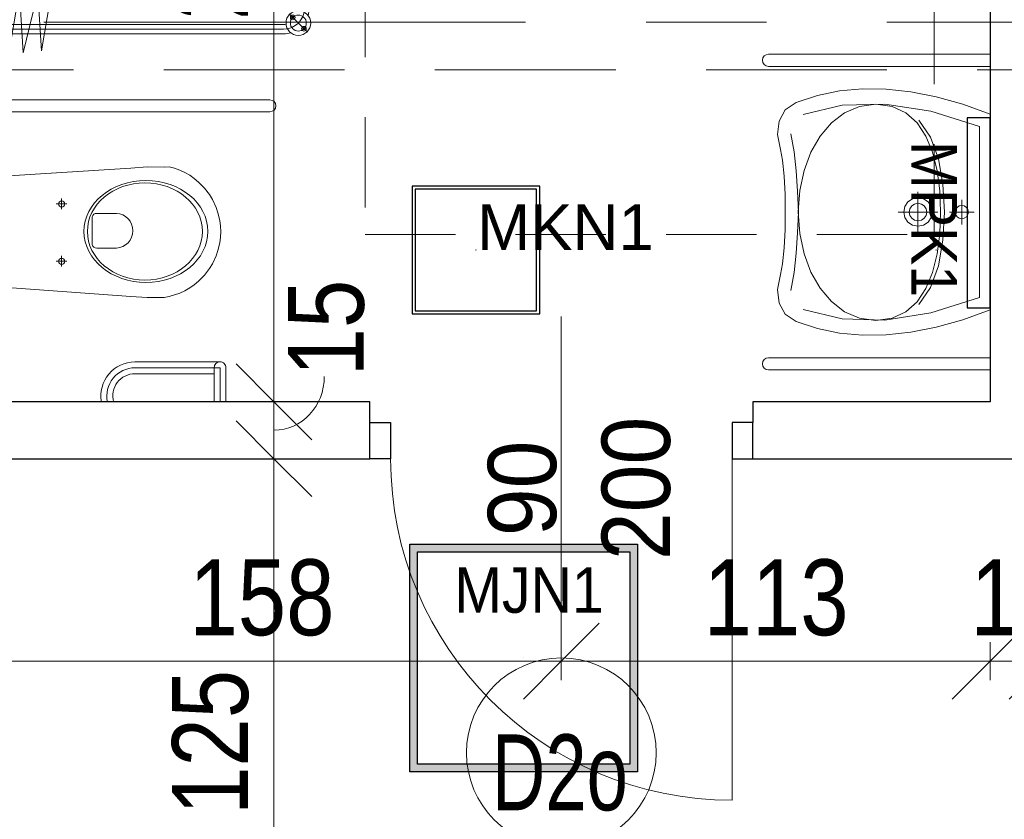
# Model space of a CAD drawing. Header units: centimetres. Extents: x -1631 to 21770, y -8842 to 3590.
# Tile 143 of 150: x 765 to 1024, y 2118 to 2329. Entities that reach past the tile are written whole.
import ezdxf

# ---------------------------------------------------------------- set-up
doc = ezdxf.new("R2010")
doc.units = ezdxf.units.CM
for name, pattern in [('Oś', [222.25, 127, -31.75, 31.75, -31.75]), ('Ponad', [39.688, 23.813, -15.875]), ('Ukryte', [71.438, 47.625, -23.813])]:
    doc.linetypes.add(name, pattern=pattern)
for name, color, linetype, lineweight in [('A-ANNO-DIMS', 211, 'Continuous', 13), ('A-ANNO-DIMS-100', 211, 'Continuous', 13), ('A-ANNO-NOTE', 131, 'Continuous', 9), ('A-AREA-IDEN', 2, 'Continuous', 13), ('A-DETL-GENF', 92, 'Continuous', 9), ('A-DETL-HDLN', 90, 'Ukryte', 9), ('A-DETL-MEDM', 33, 'Continuous', 13), ('A-DOOR', 31, 'Continuous', 13), ('A-FLOR-OVHD', 1, 'Ponad', 9), ('A-WALL', 113, 'Continuous', 13), ('P-SANR-FIXT', 6, 'Continuous', 9), ('S-GRID', 1, 'Continuous', 13)]:
    doc.layers.add(name, color=color, linetype=linetype, lineweight=lineweight)
doc.layers.add('E_oprawy', color=12, linetype='Continuous')
doc.styles.add('Arial', font='arial.ttf', dxfattribs={"width": 0.9, "height": 18})
doc.styles.add('Arial Narrow_5', font='ARIALN.TTF', dxfattribs={"height": 20})
doc.styles.add('Arial_1', font='arial.ttf', dxfattribs={"width": 0.7, "height": 20})
doc.styles.add('Arial_11', font='arial.ttf', dxfattribs={"width": 0.85, "height": 23})
doc.dimstyles.new('Diagonal_1_100__0__wewnętrzne', dxfattribs={"dimscale": 30.48, "dimtxt": 20.468619, "dimasz": 0.656168, "dimexe": 0.164042, "dimexo": 0.0625, "dimgap": 0.032808, "dimtad": 1, "dimdec": 0, "dimdsep": 46, "dimtxsty": 'Arial Narrow_5', "dimblk1": 'OBLIQUE', "dimblk2": 'OBLIQUE', "dimsah": 1, "dimcen": 0.09, "dimazin": 0, "dimtfac": 1, "dimtdec": 4, "dimtix": 1, "dimtmove": 1, "dimatfit": 3, "dimfxl": 0, "dimtvp": 1, "dimtolj": 1, "dimtzin": 0, "dimarcsym": 0})
doc.dimstyles.new('Diagonal_1_100__0__wewnętrzne_1', dxfattribs={"dimscale": 30.48, "dimtxt": 20.468619, "dimasz": 0.656168, "dimexe": 0.164042, "dimexo": 0.0625, "dimgap": 0.032808, "dimtad": 1, "dimdec": 0, "dimdsep": 46, "dimtxsty": 'Arial Narrow_5', "dimblk1": 'OBLIQUE', "dimblk2": 'OBLIQUE', "dimsah": 1, "dimcen": 0.09, "dimazin": 0, "dimtfac": 1, "dimtdec": 4, "dimtix": 1, "dimtmove": 0, "dimatfit": 3, "dimfxl": 0, "dimtvp": 1, "dimtolj": 1, "dimtzin": 0, "dimarcsym": 0})
doc.dimstyles.new('Diagonal_1_100__0__wewnętrzne_2', dxfattribs={"dimscale": 30.48, "dimtxt": 20.468619, "dimasz": 0.656168, "dimexe": 0.164042, "dimexo": 0.0625, "dimgap": 0.032808, "dimtad": 1, "dimdec": 0, "dimdsep": 46, "dimtxsty": 'Arial Narrow_5', "dimblk1": 'OBLIQUE', "dimblk2": 'OBLIQUE', "dimsah": 1, "dimcen": 0.09, "dimazin": 0, "dimtfac": 1, "dimtdec": 4, "dimtix": 1, "dimtmove": 2, "dimatfit": 3, "dimfxl": 0, "dimtvp": 1, "dimtolj": 1, "dimtzin": 0, "dimarcsym": 0})

# ---------------------------------------------------------------- blocks, each defined once
blk = doc.blocks.new('DRZWI 1S - automatyczna etykieta - Drzwi 90 _łazienkowe_-2409959-5_piętro III __10_50 m_ - stan projektowany')
at = {"layer": 'A-DETL-GENF'}
for p, q in [((-50.5, 2), (-45, 2)), ((-50.5, -7.5), (-50.5, 2)), ((-45, 2), (-45, -7.5)), ((45, 2), (50.5, 2)), ((45, -7.5), (45, 2)), ((50.5, 2), (50.5, -7.5)), ((-45, -7.5), (-50.5, -7.5)), ((50.5, -7.5), (45, -7.5))]:
    blk.add_line(p, q, dxfattribs=at)
at = {"layer": 'A-DETL-MEDM', "lineweight": 25}
for p, q in [((-50.5, -7.5), (-50.5, 2)), ((-50.5, 2), (-45, 2)), ((-45, 2), (-45, -7.5)), ((45, 2), (45, -7.5)), ((50.5, 2), (45, 2)), ((50.5, -7.5), (50.5, 2)), ((-45, -7.5), (-50.5, -7.5)), ((45, -7.5), (50.5, -7.5))]:
    blk.add_line(p, q, dxfattribs=at)
at = {"layer": 'A-DOOR'}
blk.add_line((45, -7.5), (45, -97.5), dxfattribs=at)
blk.add_arc((45, -7.5), 90, 180, 270, dxfattribs=at)
blk = doc.blocks.new('miska ustępowa dla N_35_5x54 wisząca koło narożna - Type 1-2357501-5_piętro III __10_50 m_ - stan projektowany')
at = {"layer": 'P-SANR-FIXT'}
for p, q in [((-1.4, -11), (-4.56, -55.56)), ((29.22, -55.56), (26.4, -11)), ((44.09, -92.2), (44.09, -11)), ((47.21, -92.2), (47.21, -11)), ((4.69, -35.9), (4.69, -38.7)), ((19.8, -35.9), (19.8, -38.7)), ((3.32, -37.31), (6.14, -37.31)), ((18.43, -37.31), (21.25, -37.31)), ((8.17, -46.6), (8.17, -51.72)), ((16.4, -45.33), (9.09, -45.33)), ((17.32, -51.72), (17.32, -46.6)), ((-24.94, -56.63), (-24.94, -77.5)), ((-23.38, -56.63), (-23.38, -79.06)), ((-21.82, -56.63), (-21.82, -79.06)), ((-4.56, -55.56), (-4.88, -59.89)), ((29.58, -59.89), (29.22, -55.56)), ((-4.88, -59.89), (-4.82, -64.32)), ((29.53, -64.32), (29.58, -59.89)), ((-4.82, -64.32), (-4.57, -65.68)), ((29.57, -65.68), (29.53, -64.32)), ((-4.57, -65.68), (-4.19, -67.09)), ((-4.19, -67.09), (-3.69, -68.46)), ((28.69, -68.46), (29.19, -67.09)), ((29.19, -67.09), (29.57, -65.68)), ((-3.69, -68.46), (-3.07, -69.78)), ((-3.07, -69.78), (-2.34, -71.05)), ((27.34, -71.05), (28.07, -69.78)), ((28.07, -69.78), (28.69, -68.46)), ((-2.34, -71.05), (-1.51, -72.26)), ((-1.51, -72.26), (-0.58, -73.39)), ((25.58, -73.39), (26.51, -72.26)), ((26.51, -72.26), (27.34, -71.05)), ((-0.58, -73.39), (1.02, -74.96)), ((1.02, -74.96), (2.75, -76.27)), ((22.25, -76.27), (23.98, -74.96)), ((23.98, -74.96), (25.58, -73.39)), ((-32.35, -77.5), (-23.38, -77.5)), ((2.75, -76.27), (4.01, -77.03)), ((4.01, -77.03), (6.13, -78.05)), ((18.87, -78.05), (20.99, -77.03)), ((20.99, -77.03), (22.25, -76.27)), ((-23.38, -79.06), (-32.35, -79.06)), ((6.13, -78.05), (7.56, -78.51)), ((7.56, -78.51), (9.56, -78.98)), ((9.56, -78.98), (11.02, -79.17)), ((11.02, -79.17), (12.5, -79.25)), ((12.5, -79.25), (13.98, -79.17)), ((13.98, -79.17), (15.44, -78.98)), ((15.44, -78.98), (17.44, -78.51)), ((17.44, -78.51), (18.87, -78.05)), ((-23.38, -80.62), (-32.35, -80.62))]:
    blk.add_line(p, q, dxfattribs=at)
for centre in [(4.69, -37.31), (19.8, -37.31)]:
    blk.add_circle(centre, 0.825, dxfattribs=at)
for centre, radius, start, end in [((9.34, -46.48), 1.17, 102.2339, 185.8899), ((16.15, -46.48), 1.17, 354.1101, 77.7661), ((-30.79, -56.63), 8.97, 0, 99.9996), ((-30.79, -56.63), 7.41, 0, 102.1327), ((-30.79, -56.63), 5.85, 0, 105.4382), ((12.74, -51.5), 4.58, 182.8022, 357.1978), ((-23.38, -79.06), 1.56, 0, 90), ((-23.38, -79.06), 1.56, 270, 0), ((45.65, -92.2), 1.56, 180, 360)]:
    blk.add_arc(centre, radius, start, end, dxfattribs=at)
for centre, major_axis, ratio in [((12.55, -59.51), (0, 16.33), 0.823529), ((12.55, -59.26), (0, 15.16), 0.845174)]:
    blk.add_ellipse(centre, major_axis=major_axis, ratio=ratio, dxfattribs=at)
blk = doc.blocks.new('brodzik natryskowy dla N - Type 1-2359081-5_piętro III __10_50 m_ - stan projektowany')
at = {"layer": 'P-SANR-FIXT'}
for p, q in [((-44.73, -12.86), (-27.37, -14.39)), ((-42.55, -11.3), (-42.55, -11)), ((-36.05, -11.3), (-42.55, -11.3)), ((-40.55, -11.3), (-40.55, -95.8)), ((-39.3, -11), (-39.3, -95.8)), ((-38.05, -11.3), (-38.05, -95.8)), ((-36.05, -11), (-36.05, -11.3)), ((-26.61, -11.2), (-26.61, -69.6)), ((-23.41, -69.6), (-23.41, -11.2)), ((14.45, -11.52), (10.54, -11.52)), ((10.54, -11.52), (10.54, -20.79)), ((14.45, -11.52), (14.45, -20.79)), ((49.36, -11.3), (49.36, -11)), ((55.86, -11.3), (49.36, -11.3)), ((51.36, -11.3), (51.36, -95.8)), ((52.61, -11), (52.61, -96)), ((53.86, -11.3), (53.86, -95.8)), ((55.86, -11), (55.86, -11.3)), ((-27.37, -14.39), (-44.99, -15.67)), ((-28.14, -17.71), (-45.75, -19.5)), ((-44.99, -15.67), (-28.14, -17.71)), ((-45.75, -19.5), (-29.41, -21.8)), ((-29.41, -21.8), (-46.26, -23.33)), ((-46.26, -23.33), (-29.41, -26.14)), ((-7.23, -23.25), (-7.38, -23.5)), ((-7.05, -23.02), (-7.23, -23.25)), ((-6.85, -22.81), (-7.05, -23.02)), ((-6.64, -22.61), (-6.85, -22.81)), ((-6.41, -22.43), (-6.64, -22.61)), ((-6.17, -22.27), (-6.41, -22.43)), ((-5.92, -22.14), (-6.17, -22.27)), ((-5.66, -22.03), (-5.92, -22.14)), ((-5.39, -21.95), (-5.66, -22.03)), ((-5.12, -21.9), (-5.39, -21.95)), ((-4.84, -21.88), (-5.12, -21.9)), ((10.32, -21.88), (-4.84, -21.88)), ((10.54, -20.79), (14.45, -20.79)), ((14.44, -21.54), (10.55, -21.51)), ((13.8, -21.67), (11.19, -21.67)), ((11.19, -21.67), (11.19, -23.94)), ((13.8, -23.94), (13.8, -21.67)), ((30.14, -21.88), (14.73, -21.88)), ((30.36, -21.95), (30.1, -21.9)), ((30.62, -22.03), (30.14, -21.88)), ((30.87, -22.14), (30.62, -22.03)), ((31.12, -22.28), (30.87, -22.14)), ((31.36, -22.44), (31.12, -22.28)), ((31.59, -22.62), (31.36, -22.44)), ((31.81, -22.82), (31.59, -22.62)), ((32.01, -23.04), (31.81, -22.82)), ((32.19, -23.27), (32.01, -23.04)), ((32.35, -23.52), (32.19, -23.27)), ((-7.7, -24.28), (-7.74, -24.55)), ((-7.74, -24.55), (-7.74, -54.09)), ((-7.62, -24.01), (-7.7, -24.28)), ((-7.51, -23.75), (-7.62, -24.01)), ((-7.38, -23.5), (-7.51, -23.75)), ((-2.82, -26.45), (-2.2, -25.89)), ((-2.2, -25.89), (-1.53, -25.38)), ((-1.53, -25.38), (-0.81, -24.95)), ((-0.81, -24.95), (-0.05, -24.58)), ((-0.05, -24.58), (0.75, -24.29)), ((0.75, -24.29), (1.58, -24.07)), ((1.58, -24.07), (2.44, -23.94)), ((2.44, -23.94), (4.41, -23.89)), ((22.33, -23.94), (3.78, -23.89)), ((4.41, -23.89), (4.41, -27.12)), ((11.19, -23.94), (13.8, -23.94)), ((23.2, -24.07), (22.33, -23.94)), ((24.03, -24.29), (23.2, -24.07)), ((24.83, -24.58), (24.03, -24.29)), ((25.59, -24.95), (24.83, -24.58)), ((26.31, -25.38), (25.59, -24.95)), ((26.98, -25.89), (26.31, -25.38)), ((27.59, -26.45), (26.98, -25.89)), ((32.49, -23.77), (32.35, -23.52)), ((32.6, -24.04), (32.49, -23.77)), ((32.68, -24.31), (32.6, -24.04)), ((32.74, -24.58), (32.68, -24.31)), ((32.74, -24.86), (32.74, -24.58)), ((32.74, -54.38), (32.74, -24.86)), ((-29.41, -26.14), (-45.5, -27.16)), ((-45.5, -27.16), (-29.67, -31)), ((-4.68, -29.22), (-4.32, -28.45)), ((-4.32, -28.45), (-3.88, -27.74)), ((-3.88, -27.74), (-3.38, -27.07)), ((-3.38, -27.07), (-2.82, -26.45)), ((-0.12, -28.38), (-0.51, -28.74)), ((0.31, -28.06), (-0.12, -28.38)), ((0.76, -27.79), (0.31, -28.06)), ((1.25, -27.55), (0.76, -27.79)), ((1.76, -27.36), (1.25, -27.55)), ((2.29, -27.23), (1.76, -27.36)), ((2.84, -27.14), (2.29, -27.23)), ((3.4, -27.11), (2.84, -27.14)), ((4.41, -27.12), (3.4, -27.11)), ((3.78, -27.12), (21.37, -27.12)), ((21.37, -27.12), (21.94, -27.14)), ((21.94, -27.14), (22.49, -27.23)), ((22.49, -27.23), (23.02, -27.36)), ((23.02, -27.36), (23.53, -27.55)), ((23.53, -27.55), (24.01, -27.79)), ((24.01, -27.79), (24.47, -28.06)), ((24.47, -28.06), (24.89, -28.38)), ((24.89, -28.38), (25.29, -28.74)), ((28.16, -27.07), (27.59, -26.45)), ((28.66, -27.74), (28.16, -27.07)), ((29.09, -28.45), (28.66, -27.74)), ((29.46, -29.22), (29.09, -28.45)), ((-29.67, -31), (-44.99, -32.02)), ((-5.32, -31.71), (-5.19, -30.85)), ((-5.19, -30.85), (-4.98, -30.01)), ((-4.98, -30.01), (-4.68, -29.22)), ((-1.89, -31.01), (-2.03, -31.55)), ((-1.71, -30.51), (-1.89, -31.01)), ((-1.47, -30.02), (-1.71, -30.51)), ((-1.19, -29.56), (-1.47, -30.02)), ((-0.87, -29.14), (-1.19, -29.56)), ((-0.51, -28.74), (-0.87, -29.14)), ((25.29, -28.74), (25.65, -29.14)), ((25.65, -29.14), (25.96, -29.56)), ((25.96, -29.56), (26.24, -30.02)), ((26.24, -30.02), (26.48, -30.51)), ((26.48, -30.51), (26.66, -31.01)), ((26.66, -31.01), (26.8, -31.55)), ((29.75, -30.01), (29.46, -29.22)), ((29.97, -30.85), (29.75, -30.01)), ((30.1, -31.71), (29.97, -30.85)), ((-44.99, -32.02), (-31.46, -34.32)), ((-5.37, -32.6), (-5.32, -31.71)), ((-5.29, -56.03), (-5.37, -32.6)), ((26.92, -32.43), (-2.15, -32.63)), ((-2.15, -32.63), (-2.15, -56.03)), ((-2.03, -31.55), (-2.11, -32.1)), ((26.8, -31.55), (26.88, -32.1)), ((26.92, -56.03), (26.92, -32.43)), ((30.07, -32.63), (30.07, -56.03)), ((30.15, -32.6), (30.1, -31.71)), ((-5.23, -51), (-5.24, -51.15)), ((-5.24, -51.15), (-5.23, -51.29)), ((-5.21, -50.85), (-5.23, -51)), ((-5.23, -51.29), (-5.21, -51.44)), ((-5.18, -50.71), (-5.21, -50.85)), ((-5.21, -51.44), (-5.18, -51.58)), ((-5.13, -50.58), (-5.18, -50.71)), ((-5.18, -51.58), (-5.13, -51.71)), ((-5.07, -50.45), (-5.13, -50.58)), ((-5.13, -51.71), (-5.07, -51.84)), ((-4.99, -50.33), (-5.07, -50.45)), ((-5.07, -51.84), (-4.99, -51.96)), ((-4.91, -50.21), (-4.99, -50.33)), ((-4.81, -50.11), (-4.91, -50.21)), ((-4.71, -50.02), (-4.81, -50.11)), ((-4.6, -49.93), (-4.71, -50.02)), ((-4.48, -49.86), (-4.6, -49.93)), ((-4.35, -49.8), (-4.48, -49.86)), ((-4.21, -49.75), (-4.35, -49.8)), ((-4.07, -49.71), (-4.21, -49.75)), ((-3.93, -49.69), (-4.07, -49.71)), ((-3.78, -49.68), (-3.93, -49.69)), ((-3.48, -49.71), (-3.63, -49.69)), ((-3.34, -49.75), (-3.48, -49.71)), ((-3.21, -49.8), (-3.34, -49.75)), ((-3.08, -49.86), (-3.21, -49.8)), ((-2.96, -49.93), (-3.08, -49.86)), ((-2.85, -50.02), (-2.96, -49.93)), ((-2.74, -50.11), (-2.85, -50.02)), ((-2.65, -50.21), (-2.74, -50.11)), ((-2.56, -50.33), (-2.65, -50.21)), ((-2.49, -50.45), (-2.56, -50.33)), ((-2.56, -51.96), (-2.49, -51.84)), ((-2.43, -50.58), (-2.49, -50.45)), ((-2.49, -51.84), (-2.43, -51.71)), ((-2.38, -50.71), (-2.43, -50.58)), ((-2.43, -51.71), (-2.38, -51.58)), ((-2.34, -50.85), (-2.38, -50.71)), ((-2.38, -51.58), (-2.34, -51.44)), ((-2.32, -51), (-2.34, -50.85)), ((-2.34, -51.44), (-2.32, -51.29)), ((-2.31, -51.15), (-2.32, -51)), ((-2.32, -51.29), (-2.31, -51.15)), ((-22.41, -54.35), (-25.41, -54.35)), ((-22.81, -62.85), (-22.81, -54.35)), ((-22.61, -62.85), (-22.61, -54.35)), ((-22.41, -63.8), (-22.41, -53.4)), ((-22.11, -63.8), (-22.11, -53.4)), ((-21.81, -63.8), (-21.81, -53.4)), ((-21.81, -53.7), (-15.21, -53.7)), ((-21.81, -54), (-15.21, -54)), ((-21.31, -52.3), (-15.71, -52.3)), ((-21.31, -52.6), (-15.71, -52.6)), ((-21.31, -52.9), (-15.71, -52.9)), ((-15.21, -53.4), (-15.21, -63.8)), ((-14.91, -53.4), (-14.91, -63.8)), ((-14.61, -53.4), (-14.61, -63.8)), ((-7.74, -54.09), (-7.74, -54.37)), ((-7.74, -54.37), (-7.7, -54.64)), ((-4.99, -51.96), (-4.91, -52.08)), ((-4.91, -52.08), (-4.81, -52.18)), ((-4.81, -52.18), (-4.71, -52.27)), ((-4.71, -52.27), (-4.6, -52.36)), ((-4.6, -52.36), (-4.48, -52.43)), ((-4.48, -52.43), (-4.35, -52.49)), ((-4.35, -52.49), (-4.21, -52.54)), ((-4.21, -52.54), (-4.07, -52.58)), ((-4.07, -52.58), (-3.93, -52.6)), ((-3.93, -52.6), (-3.78, -52.61)), ((-3.78, -52.61), (-3.63, -52.6)), ((-3.63, -52.6), (-3.48, -52.58)), ((-3.48, -52.58), (-3.34, -52.54)), ((-3.34, -52.54), (-3.21, -52.49)), ((-3.21, -52.49), (-3.08, -52.43)), ((-3.08, -52.43), (-2.96, -52.36)), ((-2.96, -52.36), (-2.85, -52.27)), ((-2.85, -52.27), (-2.74, -52.18)), ((-2.74, -52.18), (-2.65, -52.08)), ((-2.65, -52.08), (-2.56, -51.96)), ((32.69, -54.67), (32.74, -54.38)), ((-21.81, -55.6), (-15.21, -55.6)), ((-21.81, -55.9), (-15.21, -55.9)), ((-7.7, -54.64), (-7.62, -54.91)), ((-7.62, -54.91), (-7.52, -55.18)), ((-7.52, -55.18), (-7.4, -55.43)), ((-7.4, -55.43), (-7.25, -55.67)), ((-7.25, -55.67), (-7.07, -55.9)), ((-7.07, -55.9), (-6.88, -56.11)), ((-6.88, -56.11), (-6.67, -56.31)), ((-6.67, -56.31), (-6.44, -56.49)), ((-6.44, -56.49), (-6.2, -56.64)), ((-6.2, -56.64), (-5.95, -56.77)), ((-5.95, -56.77), (-5.69, -56.88)), ((-5.69, -56.88), (-5.41, -56.96)), ((-5.41, -56.96), (-5.13, -57.01)), ((-2.15, -56.03), (-5.29, -56.03)), ((-5.13, -57.01), (29.82, -57.01)), ((26.92, -56.03), (30.07, -56.03)), ((29.82, -57.01), (30.1, -57.01)), ((30.1, -57.01), (30.38, -56.96)), ((30.38, -56.96), (30.65, -56.89)), ((30.65, -56.89), (30.92, -56.78)), ((30.92, -56.78), (31.17, -56.66)), ((31.17, -56.66), (31.41, -56.51)), ((31.41, -56.51), (31.64, -56.34)), ((31.64, -56.34), (31.85, -56.14)), ((31.85, -56.14), (32.05, -55.93)), ((32.05, -55.93), (32.22, -55.71)), ((32.22, -55.71), (32.38, -55.46)), ((32.38, -55.46), (32.51, -55.21)), ((32.51, -55.21), (32.61, -54.94)), ((32.61, -54.94), (32.69, -54.67)), ((-21.81, -57.5), (-15.21, -57.5)), ((-21.81, -57.8), (-15.21, -57.8)), ((-21.81, -59.4), (-15.21, -59.4)), ((-21.81, -59.7), (-15.21, -59.7)), ((-21.81, -61.3), (-15.21, -61.3)), ((-21.81, -61.6), (-15.21, -61.6)), ((-22.41, -62.85), (-25.41, -62.85)), ((-21.81, -63.2), (-15.21, -63.2)), ((-21.81, -63.5), (-15.21, -63.5)), ((-15.71, -64.3), (-21.31, -64.3)), ((-15.71, -64.6), (-21.31, -64.6)), ((-15.71, -64.9), (-21.31, -64.9)), ((-35.25, -97.25), (-40.13, -102.13)), ((48.56, -97.25), (53.43, -102.13)), ((47.11, -100.05), (-33.8, -100.05)), ((-33.8, -101.3), (47.11, -101.3)), ((47.11, -102.55), (-33.8, -102.55))]:
    blk.add_line(p, q, dxfattribs=at)
for centre, radius in [((12.42, -25.5), 1.5), ((-3.77, -33.05), 1.5), ((28.71, -33.24), 1.5), ((-3.85, -51.24), 1.5), ((28.59, -51.18), 1.5), ((-37.69, -99.69), 3.25), ((-37.69, -99.69), 2.1), ((-36.21, -98.2), 0.62), ((-36.21, -98.2), 0.32), ((51, -99.69), 3.25), ((49.51, -98.2), 0.62), ((51, -99.69), 2.1), ((49.51, -98.2), 0.32), ((-39.18, -101.17), 0.62), ((-39.18, -101.17), 0.32), ((52.48, -101.17), 0.62), ((52.48, -101.17), 0.32)]:
    blk.add_circle(centre, radius, dxfattribs=at)
for centre, radius, start, end in [((-21.31, -53.4), 1.1, 90, 180), ((-21.31, -53.4), 0.8, 90, 180), ((-21.31, -53.4), 0.5, 90, 180), ((-15.71, -53.4), 1.1, 360, 90), ((-15.71, -53.4), 0.8, 360, 90), ((-15.71, -53.4), 0.5, 360, 90), ((-21.31, -63.8), 1.1, 180, 270), ((-21.31, -63.8), 0.8, 180, 270), ((-21.31, -63.8), 0.5, 180, 270), ((-15.71, -63.8), 0.5, 270, 360), ((-15.71, -63.8), 0.8, 270, 360), ((-15.71, -63.8), 1.1, 270, 360), ((-25.01, -69.6), 1.6, 180, 360), ((-33.8, -95.8), 6.75, 180, 196.4965), ((-33.8, -95.8), 5.5, 180, 270), ((-33.8, -95.8), 4.25, 180, 188.8511), ((47.11, -95.8), 5.5, 270, 360), ((47.11, -95.8), 4.25, 351.1489, 360), ((47.11, -95.8), 6.75, 343.5035, 360), ((-33.8, -95.8), 4.25, 261.1489, 270), ((47.11, -95.8), 4.25, 270, 278.8511), ((-33.8, -95.8), 6.75, 253.5035, 270), ((47.11, -95.8), 6.75, 270, 286.4965)]:
    blk.add_arc(centre, radius, start, end, dxfattribs=at)
blk.add_ellipse((-23.14, -58.6), major_axis=(0, 0.325), ratio=0.224951, dxfattribs=at)
blk = doc.blocks.new('umywalka dla N_65x56 koło - Type 1-2359174-5_piętro III __10_50 m_ - stan projektowany')
at = {"layer": 'P-SANR-FIXT'}
for p, q in [((-29.1, 65.9), (-29.1, 7.5)), ((-25.9, 65.9), (-25.9, 7.5)), ((50.9, 65.9), (50.9, 7.5)), ((54.1, 7.5), (54.1, 65.9)), ((-11.49, 63.08), (-14.43, 61.47)), ((-7.9, 63.51), (-11.49, 63.08)), ((-3.96, 62.78), (-7.9, 63.51)), ((-1.14, 62.22), (-3.96, 62.78)), ((28.96, 62.78), (26.14, 62.22)), ((32.9, 63.51), (28.96, 62.78)), ((36.49, 63.08), (32.9, 63.51)), ((39.43, 61.47), (36.49, 63.08)), ((-14.43, 61.47), (-16.38, 58.62)), ((-8.14, 60.01), (-3.44, 59.13)), ((3.08, 61.79), (-1.14, 62.22)), ((7.9, 61.54), (3.08, 61.79)), ((12.5, 61.51), (7.9, 61.54)), ((17.1, 61.54), (12.5, 61.51)), ((21.92, 61.79), (17.1, 61.54)), ((26.14, 62.22), (21.92, 61.79)), ((28.41, 59.13), (33.11, 60.01)), ((41.38, 58.62), (39.43, 61.47)), ((-16.38, 58.62), (-18.22, 53.01)), ((-3.44, 59.13), (1.64, 58.58)), ((6.84, 57.67), (1.52, 56.54)), ((1.64, 58.58), (6.99, 58.24)), ((12.52, 58.06), (6.84, 57.67)), ((6.99, 58.24), (12.48, 58.02)), ((12.48, 58.02), (17.98, 58.24)), ((18.18, 57.67), (12.52, 58.06)), ((17.98, 58.24), (23.33, 58.58)), ((23.49, 56.54), (18.18, 57.67)), ((23.33, 58.58), (28.41, 59.13)), ((43.22, 53.01), (41.38, 58.62)), ((-13.17, 56.78), (-15.64, 46.48)), ((-3.33, 54.72), (-7.59, 52.29)), ((1.52, 56.54), (-3.33, 54.72)), ((28.31, 54.72), (23.49, 56.54)), ((32.54, 52.29), (28.31, 54.72)), ((40.64, 46.48), (38.17, 56.78)), ((-18.22, 53.01), (-19.42, 47.19)), ((-7.59, 52.29), (-11.11, 49.31)), ((36.03, 49.31), (32.54, 52.29)), ((44.42, 47.19), (43.22, 53.01)), ((-11.11, 49.31), (-13.79, 45.83)), ((38.68, 45.83), (36.03, 49.31)), ((-19.42, 47.19), (-19.97, 41.14)), ((44.97, 41.14), (44.42, 47.19)), ((-15.64, 46.48), (-15.95, 35.24)), ((-13.79, 45.83), (-15.49, 41.92)), ((40.36, 41.92), (38.68, 45.83)), ((40.95, 35.24), (40.64, 46.48)), ((-15.49, 41.92), (-16.08, 37.64)), ((40.95, 37.64), (40.36, 41.92)), ((-19.97, 41.14), (-19.89, 34.88)), ((44.89, 34.88), (44.97, 41.14)), ((-16.08, 37.64), (-15.49, 33.33)), ((40.36, 33.33), (40.95, 37.64)), ((-19.89, 34.88), (-19.18, 28.39)), ((-15.95, 35.24), (-14.09, 23.15)), ((39.09, 23.15), (40.95, 35.24)), ((44.18, 28.39), (44.89, 34.88)), ((-15.49, 33.33), (-13.8, 29.72)), ((12.5, 31.76), (12.5, 21.26)), ((38.67, 29.72), (40.36, 33.33)), ((-13.8, 29.72), (-11.14, 26.76)), ((9.04, 27.97), (9.85, 29.16)), ((9.85, 29.16), (11.04, 29.97)), ((10.87, 28.14), (11.61, 28.63)), ((11.04, 29.97), (12.5, 30.26)), ((11.61, 28.63), (12.5, 28.81)), ((12.5, 30.26), (13.96, 29.97)), ((12.5, 28.81), (13.39, 28.63)), ((13.39, 28.63), (14.13, 28.14)), ((13.96, 29.97), (15.15, 29.16)), ((15.15, 29.16), (15.96, 27.97)), ((36.01, 26.76), (38.67, 29.72)), ((-19.18, 28.39), (-17.85, 21.67)), ((-7.38, 23.21), (-11.89, 26.24)), ((-11.14, 26.76), (-7.63, 24.42)), ((7.16, 26.51), (17.84, 26.51)), ((8.75, 26.51), (9.04, 27.97)), ((9.04, 25.06), (8.75, 26.51)), ((10.2, 26.51), (10.38, 27.41)), ((10.38, 25.62), (10.2, 26.51)), ((10.38, 27.41), (10.87, 28.14)), ((14.13, 28.14), (14.62, 27.41)), ((14.62, 27.41), (14.8, 26.51)), ((14.8, 26.51), (14.62, 25.62)), ((15.96, 27.97), (16.25, 26.51)), ((16.25, 26.51), (15.96, 25.06)), ((36.76, 26.24), (32.25, 23.21)), ((32.5, 24.42), (36.01, 26.76)), ((42.85, 21.67), (44.18, 28.39)), ((-7.63, 24.42), (-3.39, 22.67)), ((9.85, 23.86), (9.04, 25.06)), ((11.04, 23.06), (9.85, 23.86)), ((10.87, 24.89), (10.38, 25.62)), ((11.61, 24.39), (10.87, 24.89)), ((12.5, 24.21), (11.61, 24.39)), ((13.39, 24.39), (12.5, 24.21)), ((14.13, 24.89), (13.39, 24.39)), ((15.15, 23.86), (13.96, 23.06)), ((14.62, 25.62), (14.13, 24.89)), ((15.96, 25.06), (15.15, 23.86)), ((28.26, 22.67), (32.5, 24.42)), ((-17.85, 21.67), (-15.89, 14.7)), ((-14.09, 23.15), (-10.01, 10.3)), ((-1.64, 21.13), (-7.38, 23.21)), ((-3.39, 22.67), (1.45, 21.46)), ((5.06, 19.92), (-1.64, 21.13)), ((1.45, 21.46), (6.76, 20.76)), ((6.76, 20.76), (12.43, 20.54)), ((12.5, 22.76), (11.04, 23.06)), ((12.43, 20.54), (18.1, 20.76)), ((13.96, 23.06), (12.5, 22.76)), ((18.1, 20.76), (23.42, 21.46)), ((26.51, 21.13), (19.81, 19.92)), ((23.42, 21.46), (28.26, 22.67)), ((32.25, 23.21), (26.51, 21.13)), ((35.01, 10.3), (39.09, 23.15)), ((40.89, 14.7), (42.85, 21.67)), ((12.43, 19.54), (5.06, 19.92)), ((19.81, 19.92), (12.43, 19.54)), ((12.5, 18.23), (12.5, 11.72)), ((10.75, 14.98), (10.89, 15.66)), ((10.89, 15.66), (11.26, 16.21)), ((11.26, 16.21), (11.82, 16.59)), ((11.82, 16.59), (12.5, 16.73)), ((12.5, 16.73), (13.18, 16.59)), ((13.18, 16.59), (13.74, 16.21)), ((13.74, 16.21), (14.11, 15.66)), ((14.11, 15.66), (14.25, 14.98)), ((-15.89, 14.7), (-13.31, 7.5)), ((15.75, 14.98), (9.25, 14.98)), ((10.89, 14.3), (10.75, 14.98)), ((11.26, 13.74), (10.89, 14.3)), ((11.82, 13.36), (11.26, 13.74)), ((12.5, 13.22), (11.82, 13.36)), ((13.18, 13.36), (12.5, 13.22)), ((13.74, 13.74), (13.18, 13.36)), ((14.11, 14.3), (13.74, 13.74)), ((14.25, 14.98), (14.11, 14.3)), ((38.31, 7.5), (40.89, 14.7)), ((-10.01, 10.3), (12.5, 10.3)), ((12.5, 10.3), (35.01, 10.3))]:
    blk.add_line(p, q, dxfattribs=at)
for centre in [(-27.5, 65.9), (52.5, 65.9)]:
    blk.add_arc(centre, 1.6, 360, 180, dxfattribs=at)
blk = doc.blocks.new('DIMBLOCK119-5_piętro III __10_50 m_ - stan projektowany')
at = {"layer": 'A-ANNO-DIMS-100', "transparency": 16777216}
for p, q in [((831.65, 2213.33), (821.65, 2223.33)), ((826.65, 2213.33), (836.65, 2213.33)), ((831.65, 2213.33), (826.65, 2213.33)), ((831.65, 2088.33), (831.65, 2213.33)), ((831.65, 2213.33), (841.65, 2203.33)), ((831.65, 2088.33), (821.65, 2098.33)), ((826.65, 2088.33), (836.65, 2088.33)), ((831.65, 2088.33), (826.65, 2088.33)), ((831.65, 2088.33), (841.65, 2078.33))]:
    blk.add_line(p, q, dxfattribs=at)
at = {"layer": 'A-ANNO-DIMS-100', "color": 0, "transparency": 16777216, "insert": (804.8, 2119.45), "char_height": 20, "width": 45.6158, "attachment_point": 1, "rotation": 90, "line_spacing_factor": 0.974696, "style": 'Arial Narrow_5'}
blk.add_mtext('125', dxfattribs=at)
blk = doc.blocks.new('_Oblique')
at = {"color": 0, "linetype": 'ByBlock', "lineweight": -2}
blk.add_line((-0.5, -0.5), (0.5, 0.5), dxfattribs=at)
blk = doc.blocks.new('DIMBLOCK120-5_piętro III __10_50 m_ - stan projektowany')
at = {"layer": 'A-ANNO-DIMS-100', "transparency": 16777216}
for p, q in [((831.65, 2228.33), (821.65, 2238.33)), ((826.65, 2228.33), (836.65, 2228.33)), ((831.65, 2228.33), (826.65, 2228.33)), ((831.65, 2213.33), (831.65, 2228.33)), ((831.65, 2228.33), (841.65, 2218.33)), ((831.65, 2213.33), (821.65, 2223.33)), ((826.65, 2213.33), (836.65, 2213.33)), ((831.65, 2213.33), (826.65, 2213.33)), ((831.65, 2213.33), (841.65, 2203.33))]:
    blk.add_line(p, q, dxfattribs=at)
blk.add_ellipse((831.65, 2235.02), major_axis=(0, 14.19), ratio=0.935167, start_param=3.141593, end_param=4.712389, dxfattribs=at)
at = {"layer": 'A-ANNO-DIMS-100', "color": 0, "transparency": 16777216, "insert": (835.32, 2235.02), "char_height": 20, "width": 30.4105, "attachment_point": 1, "rotation": 90, "line_spacing_factor": 0.974696, "style": 'Arial Narrow_5'}
blk.add_mtext('15', dxfattribs=at)
blk = doc.blocks.new('DIMBLOCK121-5_piętro III __10_50 m_ - stan projektowany')
at = {"layer": 'A-ANNO-DIMS-100', "transparency": 16777216}
for p, q in [((831.65, 2428.33), (821.65, 2438.33)), ((826.65, 2428.33), (836.65, 2428.33)), ((831.65, 2428.33), (826.65, 2428.33)), ((831.65, 2228.33), (831.65, 2428.33)), ((831.65, 2428.33), (841.65, 2418.33)), ((831.65, 2228.33), (821.65, 2238.33)), ((826.65, 2228.33), (836.65, 2228.33)), ((831.65, 2228.33), (826.65, 2228.33)), ((831.65, 2228.33), (841.65, 2218.33))]:
    blk.add_line(p, q, dxfattribs=at)
at = {"layer": 'A-ANNO-DIMS-100', "color": 0, "transparency": 16777216, "insert": (804.8, 2328.97), "char_height": 20, "width": 45.6158, "attachment_point": 1, "rotation": 90, "line_spacing_factor": 0.974696, "style": 'Arial Narrow_5'}
blk.add_mtext('200', dxfattribs=at)
blk = doc.blocks.new('DIMBLOCK188-5_piętro III __10_50 m_ - stan projektowany')
at = {"layer": 'A-ANNO-DIMS-100', "transparency": 16777216}
for p, q in [((1020.38, 2159.95), (1030.38, 2169.95)), ((1035.38, 2159.95), (1045.38, 2169.95)), ((1020.38, 2164.95), (1020.38, 2154.95)), ((1020.38, 2159.95), (1020.38, 2164.95)), ((1035.38, 2164.95), (1035.38, 2154.95)), ((1035.38, 2159.95), (1035.38, 2164.95)), ((1020.38, 2159.95), (1010.38, 2149.95)), ((1035.38, 2159.95), (1020.38, 2159.95)), ((1035.38, 2159.95), (1025.38, 2149.95))]:
    blk.add_line(p, q, dxfattribs=at)
at = {"layer": 'A-ANNO-DIMS-100', "color": 0, "transparency": 16777216, "insert": (1015.21, 2186.8), "char_height": 20, "width": 30.4105, "attachment_point": 1, "line_spacing_factor": 0.974696, "style": 'Arial Narrow_5'}
blk.add_mtext('15', dxfattribs=at)
blk = doc.blocks.new('DIMBLOCK189-5_piętro III __10_50 m_ - stan projektowany')
at = {"layer": 'A-ANNO-DIMS-100', "transparency": 16777216}
for p, q in [((907.38, 2159.95), (917.38, 2169.95)), ((1020.38, 2159.95), (1030.38, 2169.95)), ((907.38, 2154.95), (907.38, 2164.95)), ((1020.38, 2164.95), (1020.38, 2154.95)), ((1020.38, 2159.95), (1020.38, 2164.95)), ((907.38, 2159.95), (897.38, 2149.95)), ((1020.38, 2159.95), (907.38, 2159.95)), ((907.38, 2159.95), (907.38, 2154.95)), ((1020.38, 2159.95), (1010.38, 2149.95))]:
    blk.add_line(p, q, dxfattribs=at)
at = {"layer": 'A-ANNO-DIMS-100', "color": 0, "transparency": 16777216, "insert": (944.87, 2186.8), "char_height": 20, "width": 45.6158, "attachment_point": 1, "line_spacing_factor": 0.974696, "style": 'Arial Narrow_5'}
blk.add_mtext('113', dxfattribs=at)
blk = doc.blocks.new('DIMBLOCK190-5_piętro III __10_50 m_ - stan projektowany')
at = {"layer": 'A-ANNO-DIMS-100', "transparency": 16777216}
for p, q in [((749.38, 2159.95), (759.38, 2169.95)), ((907.38, 2159.95), (917.38, 2169.95)), ((749.38, 2164.95), (749.38, 2154.95)), ((749.38, 2159.95), (749.38, 2164.95)), ((907.38, 2154.95), (907.38, 2164.95)), ((749.38, 2159.95), (739.38, 2149.95)), ((907.38, 2159.95), (749.38, 2159.95)), ((907.38, 2159.95), (897.38, 2149.95)), ((907.38, 2159.95), (907.38, 2154.95))]:
    blk.add_line(p, q, dxfattribs=at)
at = {"layer": 'A-ANNO-DIMS-100', "color": 0, "transparency": 16777216, "insert": (809.37, 2186.8), "char_height": 20, "width": 45.6158, "attachment_point": 1, "line_spacing_factor": 0.974696, "style": 'Arial Narrow_5'}
blk.add_mtext('158', dxfattribs=at)
blk = doc.blocks.new('MPK1')
at = {"layer": 'E_oprawy', "linetype": 'ByBlock'}
blk.add_lwpolyline([(0, 6), (0, 0), (50, 0), (50, 6)], close=True, dxfattribs=at)
at = {"layer": 'E_oprawy'}
blk.add_circle((25, 0), 0.00001, dxfattribs=at)
at = {"layer": 'E_oprawy', "color": 4, "style": 'Arial', "width": 0.9}
blk.add_text('MPK1', height=12, rotation=180, dxfattribs=at).set_placement((43.89, 20.74))
blk = doc.blocks.new('MKN1')
at = {"layer": 'E_oprawy', "linetype": 'ByBlock'}
for points in [[(9572.75, 390.73), (9572.75, 357.13), (9606.35, 357.13), (9606.35, 390.73)], [(9573.55, 389.92), (9573.55, 357.92), (9605.55, 357.92), (9605.55, 389.92)]]:
    blk.add_lwpolyline(points, close=True, dxfattribs=at)
for centre in [(9589.55, 373.92), (9710.84, 373.92)]:
    blk.add_circle(centre, 0.01, dxfattribs=at)
at = {"layer": 'E_oprawy', "color": 4, "linetype": 'ByBlock', "insert": (9589.85, 385.97), "char_height": 0.2, "width": 42.2965, "attachment_point": 1}
blk.add_mtext('{\\fArial|b0|i0|c0|p0;\\H60x;MKN1}', dxfattribs=at)
blk = doc.blocks.new('MJN1')
at = {"layer": 'E_oprawy', "linetype": 'ByBlock'}
h = blk.add_hatch(color=256, dxfattribs=at)
h.paths.add_polyline_path([(-30, -30), (-30, 30), (30, 30), (30, -30)])
h.paths.add_polyline_path([(-28, -28), (-28, 28), (28, 28), (28, -28)], flags=16)
for points in [[(-30, -30), (-30, 30), (30, 30), (30, -30)], [(-28, -28), (-28, 28), (28, 28), (28, -28)]]:
    blk.add_lwpolyline(points, close=True, dxfattribs=at)
blk.add_circle((0, 0), 0.0000001, dxfattribs=at)
at = {"layer": 'E_oprawy', "color": 4, "style": 'Arial', "width": 0.9}
blk.add_text('MJN1', height=12, dxfattribs=at).set_placement((-18.29, 11.9))

msp = doc.modelspace()

# ---------------------------------------------------------------- linework, layer by layer
at = {"layer": 'A-ANNO-NOTE', "lineweight": 13}
msp.add_line((907.38, 2250.83), (907.38, 2160.83), dxfattribs=at)
msp.add_line((907.38, 2250.83), (907.38, 2160.83), dxfattribs=at)
msp.add_circle((907.38, 2135.83), 25, dxfattribs=at)
at = {"layer": 'A-DETL-HDLN'}
msp.add_line((-1197.62, 2315.83), (1172.38, 2315.83), dxfattribs=at)
at = {"layer": 'A-FLOR-OVHD'}
for p, q in [((855.64, 2422.38), (855.64, 2272.38)), ((1005.64, 2272.38), (1005.64, 2422.38)), ((855.64, 2272.38), (1005.64, 2272.38))]:
    msp.add_line(p, q, dxfattribs=at)
at = {"layer": 'A-WALL', "color": 7, "lineweight": 25}
for p, q in [((1020.38, 2428.33), (1020.38, 2228.33)), ((856.88, 2228.33), (727.38, 2228.33)), ((856.88, 2222.83), (856.88, 2228.33)), ((1020.38, 2228.33), (957.88, 2228.33)), ((957.88, 2228.33), (957.88, 2222.83)), ((727.38, 2213.33), (856.88, 2213.33)), ((957.88, 2213.33), (1035.38, 2213.33))]:
    msp.add_line(p, q, dxfattribs=at)
at = {"layer": 'S-GRID', "linetype": 'Oś'}
msp.add_line((1342.46, 2328.33), (-1368.76, 2328.33), dxfattribs=at)

# ---------------------------------------------------------------- block references
at = {"layer": 'A-DOOR'}
msp.add_blockref('DRZWI 1S - automatyczna etykieta - Drzwi 90 _łazienkowe_-2409959-5_piętro III __10_50 m_ - stan projektowany', (907.38, 2220.83), dxfattribs=at)
at = {"layer": 'E_oprawy', "rotation": 90.0000000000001}
msp.add_blockref('MPK1', (1020.38, 2253.13), dxfattribs=at)
at = {"layer": 'E_oprawy', "linetype": 'ByBlock'}
msp.add_blockref('MKN1', (-8704.67, 1894.4), dxfattribs=at)
at = {"layer": 'E_oprawy'}
msp.add_blockref('MJN1', (897.45, 2160.81), dxfattribs=at)
at = {"layer": 'P-SANR-FIXT'}
for name, p, rotation in [('brodzik natryskowy dla N - Type 1-2359081-5_piętro III __10_50 m_ - stan projektowany', (738.38, 2365.83), 90.00000000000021), ('umywalka dla N_65x56 koło - Type 1-2359174-5_piętro III __10_50 m_ - stan projektowany', (1027.88, 2265.83), 90.00000000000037), ('miska ustępowa dla N_35_5x54 wisząca koło narożna - Type 1-2357501-5_piętro III __10_50 m_ - stan projektowany', (738.38, 2260.67), 90.00000000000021)]:
    msp.add_blockref(name, p, dxfattribs=dict(at, rotation=rotation))

# ---------------------------------------------------------------- texts
at = {"layer": 'A-ANNO-NOTE', "lineweight": 211, "char_height": 18, "attachment_point": 5, "rotation": 90, "line_spacing_factor": 0.936439, "style": 'Arial'}
for s, insert, width in [('\\pxqc,t6.35,12.7,19.05,25.4,31.75,38.1,44.45,50.8,57.15,63.5,69.85,76.2,82.55,88.9,95.25,101.6,107.95,114.3,120.65,127,133.35,139.7,146.05,152.4,158.75,165.1,171.45,177.8,184.15,190.5,196.85,203.2;{200}', (927.14, 2205.5), 38.07), ('\\pxqc,t6.35,12.7,19.05,25.4,31.75,38.1,44.45,50.8,57.15,63.5,69.85,76.2,82.55,88.9,95.25,101.6,107.95,114.3,120.65,127,133.35,139.7,146.05,152.4,158.75,165.1,171.45,177.8,184.15,190.5,196.85,203.2;{90}', (897.14, 2205.5), 25.65)]:
    msp.add_mtext(s, dxfattribs=dict(at, insert=insert, width=width))
at = {"layer": 'A-ANNO-NOTE', "lineweight": 211, "insert": (906.99, 2130.53), "char_height": 20, "width": 37.03, "attachment_point": 5, "line_spacing_factor": 0.936439, "style": 'Arial_1'}
msp.add_mtext('\\pxqc,t4.445,8.89,13.335,17.78,22.225,26.67,31.115,35.56,40.005,44.45,48.895,53.34,57.785,62.23,66.675,71.12,75.565,80.01,84.455,88.9,93.345,97.79,102.235,106.68,111.125,115.57,120.015,124.46,128.905,133.35,137.795,142.24;{D2o}', dxfattribs=at)
at = {"layer": 'A-AREA-IDEN', "insert": (931.59, 2367.84), "char_height": 23, "width": 76.5, "attachment_point": 3, "line_spacing_factor": 0.936439, "style": 'Arial_11'}
msp.add_mtext('\\pt84.99995,169.9999,255.00008,340.00003,424.99998,509.99993,595.00011,680.00006,765.00001,849.99996,934.99991,1020.00009,1105.00004,1189.99999,1274.99994,1359.99989,1445.00007,1530.00002,1614.99997,1699.99992,1785.0001,1870.00005,1955,2039.99995,2124.9999,2210.00008,2295.00003,2379.99998,2464.99993,2550.00011,2635.00006,2720.00001;5.4 m˛', dxfattribs=at)

# ---------------------------------------------------------------- dimensions: what is measured, and where the dimension line sits
at = {"layer": 'A-ANNO-DIMS'}
for base, p1, p2, dimstyle, override, picture, middle in [((831.65, 2428.33), (826.65, 2228.33), (826.65, 2428.33), 'Diagonal_1_100__0__wewnętrzne_2', {"dimpost": '<>', "dimfxl": 200}, 'DIMBLOCK121-5_piętro III __10_50 m_ - stan projektowany', (818.14, 2351.78)), ((831.65, 2228.33), (826.65, 2213.33), (826.65, 2228.33), 'Diagonal_1_100__0__wewnętrzne', {"dimpost": '<>', "dimfxl": 15}, 'DIMBLOCK120-5_piętro III __10_50 m_ - stan projektowany', (848.65, 2250.22)), ((831.65, 2213.33), (826.65, 2088.33), (826.65, 2213.33), 'Diagonal_1_100__0__wewnętrzne_2', {"dimpost": '<>', "dimfxl": 125}, 'DIMBLOCK119-5_piętro III __10_50 m_ - stan projektowany', (818.14, 2142.26))]:
    dim = msp.add_linear_dim(base=base, p1=p1, p2=p2, angle=90, dimstyle=dimstyle, override=override, dxfattribs=at)
    dim.commit()
    dim.dimension.update_dxf_attribs({"geometry": picture, "text_midpoint": middle, "dimtype": 160, "text_rotation": 90})
for base, p1, p2, override, picture, middle in [((749.38, 2159.95), (907.38, 2154.95), (749.38, 2164.95), {"dimpost": '<>', "dimfxl": 158.318227}, 'DIMBLOCK190-5_piętro III __10_50 m_ - stan projektowany', (828.38, 2171.16)), ((907.38, 2159.95), (1020.38, 2164.95), (907.38, 2154.95), {"dimpost": '<>', "dimfxl": 113.439531}, 'DIMBLOCK189-5_piętro III __10_50 m_ - stan projektowany', (963.88, 2171.16)), ((1020.38, 2159.95), (1035.38, 2164.95), (1020.38, 2164.95), {"dimpost": '<>', "dimfxl": 15}, 'DIMBLOCK188-5_piętro III __10_50 m_ - stan projektowany', (1027.88, 2171.16))]:
    dim = msp.add_linear_dim(base=base, p1=p1, p2=p2, dimstyle='Diagonal_1_100__0__wewnętrzne_1', override=override, dxfattribs=at)
    dim.commit()
    dim.dimension.update_dxf_attribs({"geometry": picture, "text_midpoint": middle})

doc.saveas('drawing.dxf')
